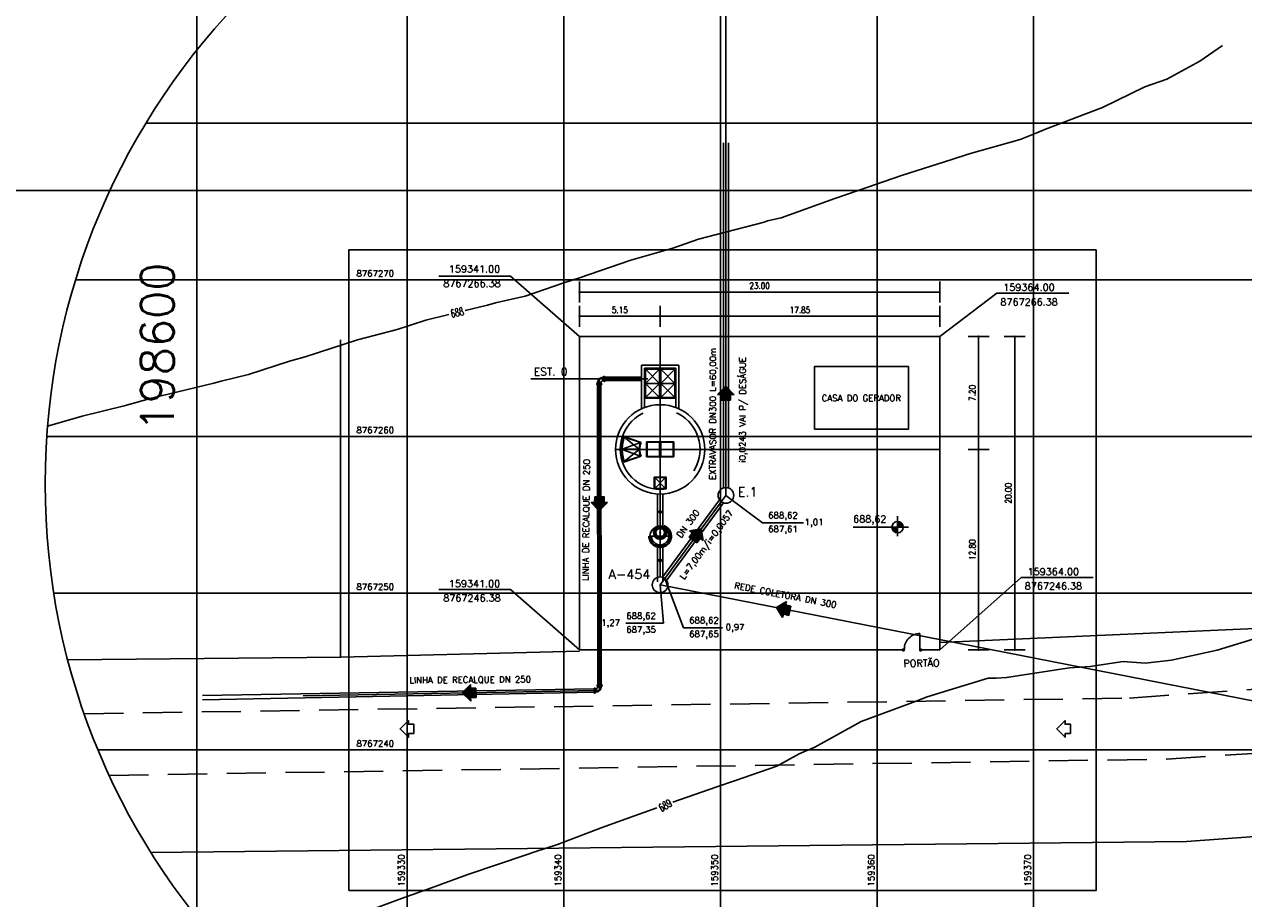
# Model space of a CAD drawing. Header units: millimetres. Extents: x 196436 to 199900, y 8705373 to 8708636.
# Tile 198 of 238: x 198589 to 198667, y 8707155 to 8707211. Entities that reach past the tile are written whole.
import ezdxf
from ezdxf.enums import TextEntityAlignment as Align

# ---------------------------------------------------------------- set-up
doc = ezdxf.new("R2010")
doc.units = ezdxf.units.MM
doc.header["$LTSCALE"] = 5
for name, pattern in [('DASHDOT', [1, 0.5, -0.25, 0, -0.25]), ('DASHED', [0.75, 0.5, -0.25]), ('HIDDEN', [0.375, 0.25, -0.125])]:
    doc.linetypes.add(name, pattern=pattern)
for name, color, linetype in [('$CURVAS2', 40, 'Continuous'), ('BAR-EIXOS', 7, 'DASHDOT'), ('BAR-PECAS', 2, 'Continuous'), ('CERCA', 3, 'CERCA_LINE'), ('COTAS', 7, 'Continuous'), ('DIM', 7, 'Continuous'), ('EIXO', 7, 'Continuous'), ('ELEVAÇÃO', 2, 'Continuous'), ('ESTRADA_BARRO', 9, 'DASHED'), ('ESTRUTURA', 5, 'Continuous'), ('INTECPTOR', 6, 'Continuous'), ('LIMHATRA', 2, 'HIDDEN'), ('LINHA-FINA', 3, 'Continuous'), ('MALHA', 9, 'Continuous'), ('REDE-SANITÁRIO', 6, 'Continuous'), ('RELAÇÀO', 2, 'Continuous'), ('SETA', 7, 'Continuous'), ('TAMPA', 3, 'Continuous'), ('TEXTO', 2, 'Continuous'), ('TXT_COORD', 3, 'Continuous')]:
    doc.layers.add(name, color=color, linetype=linetype)
doc.styles.add('GEOSIS', font='ROMANS.SHX')
doc.styles.add('ROMAMS', font='ROMANS.shx', dxfattribs={"height": 1.2})
doc.styles.add('ROMANS', font='romans.shx', dxfattribs={"width": 0.85})
doc.linetypes.add('CERCA_LINE', pattern='A,0.5,-0.2,["X",Standard,S=0.1,R=0,X=-0.1,Y=-0.05],-0.25', length=0.95)
doc.dimstyles.new('COTA-200-EXTERNA', dxfattribs={"dimtxt": 0.4, "dimasz": 0.2, "dimexe": 0, "dimexo": 0, "dimgap": 0.2, "dimtad": 1, "dimzin": 4, "dimdsep": 46, "dimtxsty": 'ROMANS', "dimblk1": 'DOT1', "dimblk2": 'DOT1', "dimsah": 1, "dimcen": 0.2, "dimse1": 1, "dimse2": 1, "dimclrd": 256, "dimclre": 256, "dimclrt": 2, "dimadec": 0, "dimazin": 0, "dimtfac": 1, "dimtix": 1, "dimtmove": 2, "dimatfit": 3, "dimldrblk": 'DOT1', "dimfxl": 0, "dimtvp": 0.025, "dimtolj": 1, "dimtzin": 4, "dimarcsym": 0})

# ---------------------------------------------------------------- blocks, each defined once
blk = doc.blocks.new('A$C26ED7CE0')
for p, q in [((0.166, 0.176), (0.046, 0.176)), ((0.046, 0.106), (0.046, 0.176)), ((0.166, 0.106), (0.166, 0.176)), ((0.106, 0), (0, 0.106)), ((0.046, 0.106), (0, 0.106)), ((0.106, 0), (0.212, 0.106)), ((0.212, 0.106), (0.166, 0.106))]:
    blk.add_line(p, q)
at = {"color": 0}
for p, q in [((0.163, 0.057), (0.046, 0.174)), ((0.161, 0.055), (0.046, 0.171)), ((0.16, 0.054), (0.046, 0.167)), ((0.158, 0.052), (0.046, 0.164)), ((0.156, 0.05), (0.046, 0.16)), ((0.154, 0.048), (0.046, 0.157)), ((0.165, 0.059), (0.048, 0.176)), ((0.167, 0.061), (0.051, 0.176)), ((0.168, 0.062), (0.055, 0.176)), ((0.17, 0.064), (0.058, 0.176)), ((0.172, 0.066), (0.062, 0.176)), ((0.174, 0.068), (0.065, 0.176)), ((0.176, 0.069), (0.069, 0.176)), ((0.177, 0.071), (0.072, 0.176)), ((0.179, 0.073), (0.076, 0.176)), ((0.181, 0.075), (0.08, 0.176)), ((0.183, 0.077), (0.083, 0.176)), ((0.184, 0.078), (0.087, 0.176)), ((0.186, 0.08), (0.09, 0.176)), ((0.188, 0.082), (0.094, 0.176)), ((0.166, 0.107), (0.097, 0.176)), ((0.166, 0.111), (0.101, 0.176)), ((0.166, 0.114), (0.104, 0.176)), ((0.166, 0.118), (0.108, 0.176)), ((0.166, 0.121), (0.111, 0.176)), ((0.166, 0.125), (0.115, 0.176)), ((0.166, 0.128), (0.118, 0.176)), ((0.166, 0.132), (0.122, 0.176)), ((0.166, 0.136), (0.126, 0.176)), ((0.166, 0.139), (0.129, 0.176)), ((0.166, 0.143), (0.133, 0.176)), ((0.166, 0.146), (0.136, 0.176)), ((0.166, 0.15), (0.14, 0.176)), ((0.166, 0.153), (0.143, 0.176)), ((0.166, 0.157), (0.147, 0.176)), ((0.166, 0.16), (0.15, 0.176)), ((0.166, 0.164), (0.154, 0.176)), ((0.166, 0.167), (0.157, 0.176)), ((0.166, 0.171), (0.161, 0.176)), ((0.166, 0.174), (0.164, 0.176)), ((0.107, 0.001), (0.001, 0.106)), ((0.108, 0.002), (0.005, 0.106)), ((0.11, 0.004), (0.008, 0.106)), ((0.112, 0.006), (0.012, 0.106)), ((0.114, 0.008), (0.015, 0.106)), ((0.115, 0.009), (0.019, 0.106)), ((0.117, 0.011), (0.022, 0.106)), ((0.119, 0.013), (0.026, 0.106)), ((0.121, 0.015), (0.029, 0.106)), ((0.123, 0.016), (0.033, 0.106)), ((0.124, 0.018), (0.036, 0.106)), ((0.126, 0.02), (0.04, 0.106)), ((0.128, 0.022), (0.044, 0.106)), ((0.153, 0.047), (0.046, 0.153)), ((0.151, 0.045), (0.046, 0.149)), ((0.149, 0.043), (0.046, 0.146)), ((0.147, 0.041), (0.046, 0.142)), ((0.145, 0.039), (0.046, 0.139)), ((0.144, 0.038), (0.046, 0.135)), ((0.142, 0.036), (0.046, 0.132)), ((0.14, 0.034), (0.046, 0.128)), ((0.138, 0.032), (0.046, 0.125)), ((0.137, 0.031), (0.046, 0.121)), ((0.135, 0.029), (0.046, 0.118)), ((0.133, 0.027), (0.046, 0.114)), ((0.131, 0.025), (0.046, 0.111)), ((0.13, 0.024), (0.046, 0.107)), ((0.19, 0.084), (0.167, 0.106)), ((0.191, 0.085), (0.171, 0.106)), ((0.193, 0.087), (0.174, 0.106)), ((0.195, 0.089), (0.178, 0.106)), ((0.197, 0.091), (0.181, 0.106)), ((0.199, 0.092), (0.185, 0.106)), ((0.2, 0.094), (0.188, 0.106)), ((0.202, 0.096), (0.192, 0.106))]:
    blk.add_line(p, q, dxfattribs=at)
blk = doc.blocks.new('A$C2AA627E1')
at = {"layer": 'BAR-EIXOS'}
for p, q in [((3, 0), (0, 0)), ((3.65, 0), (2.55, 0)), ((3.1, -0.65), (3.1, 0.65)), ((3.27, 0), (6.27, 0)), ((13.141, -1.78), (13.141, -0.78))]:
    blk.add_line(p, q, dxfattribs=at)
at = {"layer": 'BAR-PECAS', "linetype": 'HIDDEN', "ltscale": 4}
for p, q in [((2.47, 0.163), (0.192, 0.163)), ((3.729, 0.163), (5.8, 0.163)), ((2.47, -0.163), (0.192, -0.163)), ((3.729, -0.163), (5.8, -0.163))]:
    blk.add_line(p, q, dxfattribs=at)
at = {"layer": 'BAR-PECAS', "color": 9}
for p, q in [((3.016, 0.297), (3.016, 0.297)), ((3.022, 0.304), (3.022, 0.304))]:
    blk.add_line(p, q, dxfattribs=at)
at = {"layer": 'BAR-PECAS', "color": 7}
for points in [[(2.905, 0.01, 0.42126), (2.91, 0.005), (2.995, 0.005, 0.405361), (3, 0.01)], [(3, -0.01, 0.405361), (2.995, -0.005), (2.91, -0.005, 0.42126), (2.905, -0.01)], [(2.933, -0.15, 0.42126), (2.939, -0.152), (3.018, -0.12, 0.405361), (3.021, -0.113)], [(3.028, -0.131, 0.405361), (3.022, -0.129), (2.943, -0.161, 0.42126), (2.94, -0.168)], [(3.019, -0.286, 0.42126), (3.026, -0.286), (3.087, -0.226, 0.405361), (3.087, -0.219)], [(3.101, -0.233, 0.405361), (3.094, -0.233), (3.033, -0.293, 0.42126), (3.033, -0.3)], [(3.152, -0.379, 0.42126), (3.158, -0.377), (3.191, -0.298, 0.405361), (3.188, -0.291)], [(3.206, -0.299, 0.405361), (3.2, -0.301), (3.167, -0.38, 0.42126), (3.17, -0.387)], [(3.31, -0.415, 0.42126), (3.315, -0.41), (3.315, -0.324, 0.405361), (3.31, -0.319)], [(3.329, -0.319, 0.405361), (3.324, -0.324), (3.324, -0.41, 0.42126), (3.33, -0.415)], [(3.469, -0.387, 0.42126), (3.472, -0.38), (3.439, -0.301, 0.405361), (3.433, -0.299)], [(3.451, -0.291, 0.405361), (3.448, -0.298), (3.481, -0.377, 0.42126), (3.487, -0.379)], [(3.606, -0.3, 0.42126), (3.606, -0.293), (3.545, -0.233, 0.405361), (3.539, -0.233)], [(3.552, -0.219, 0.405361), (3.552, -0.226), (3.613, -0.286, 0.42126), (3.62, -0.286)]]:
    blk.add_lwpolyline(points, format="xyb", dxfattribs=at)
for points in [[(2.948, 0.118, 0.069165), (2.931, 0.033, 1.056909), (2.964, 0.031, -0.068992), (2.979, 0.107, 1.056909)], [(2.931, -0.033, 0.069165), (2.948, -0.118, 1.056909), (2.979, -0.107, -0.068992), (2.964, -0.031, 1.056909)], [(2.973, -0.179, 0.069165), (3.021, -0.252, 1.056909), (3.046, -0.229, -0.068992), (3.003, -0.165, 1.056909)], [(3.068, -0.298, 0.069165), (3.14, -0.347, 1.056909), (3.155, -0.317, -0.068992), (3.09, -0.273, 1.056909)], [(3.201, -0.372, 0.069165), (3.287, -0.389, 1.056909), (3.288, -0.356, -0.068992), (3.212, -0.34, 1.056909)], [(3.352, -0.389, 0.069165), (3.438, -0.372, 1.056909), (3.427, -0.34, -0.068992), (3.351, -0.356, 1.056909)], [(3.499, -0.347, 0.069165), (3.571, -0.298, 1.056909), (3.549, -0.273, -0.068992), (3.484, -0.317, 1.056909)], [(3.618, -0.252, 0.069165), (3.666, -0.179, 1.056909), (3.636, -0.165, -0.068992), (3.593, -0.229, 1.056909)]]:
    blk.add_lwpolyline(points, format="xyb", close=True, dxfattribs=at)
at = {"layer": 'BAR-PECAS', "color": 9}
for points in [[(3.021, 0.113, 0.405361), (3.018, 0.12), (2.939, 0.152, 0.42126), (2.933, 0.15)], [(2.94, 0.168, 0.42126), (2.943, 0.161), (3.022, 0.129, 0.405361), (3.028, 0.131)], [(3.087, 0.219, 0.405361), (3.087, 0.226), (3.026, 0.286, 0.42126), (3.019, 0.286)], [(3.033, 0.3, 0.42126), (3.033, 0.293), (3.094, 0.233, 0.405361), (3.101, 0.233)], [(3.188, 0.291, 0.405361), (3.191, 0.298), (3.158, 0.377, 0.42126), (3.152, 0.379)], [(3.17, 0.387, 0.42126), (3.167, 0.38), (3.2, 0.301, 0.405361), (3.206, 0.299)], [(3.31, 0.319, 0.405361), (3.315, 0.324), (3.315, 0.41, 0.42126), (3.31, 0.415)], [(3.33, 0.415, 0.42126), (3.324, 0.41), (3.324, 0.324, 0.405361), (3.329, 0.319)], [(3.433, 0.299, 0.405361), (3.439, 0.301), (3.472, 0.38, 0.42126), (3.469, 0.387)], [(3.487, 0.379, 0.42126), (3.481, 0.377), (3.448, 0.298, 0.405361), (3.451, 0.291)], [(3.539, 0.233, 0.405361), (3.545, 0.233), (3.606, 0.293, 0.42126), (3.606, 0.3)], [(3.62, 0.286, 0.42126), (3.613, 0.286), (3.552, 0.226, 0.405361), (3.552, 0.219)], [(3.611, 0.131, 0.405361), (3.617, 0.129), (3.696, 0.161, 0.42126), (3.699, 0.168)], [(3.707, 0.15, 0.42126), (3.7, 0.152), (3.621, 0.12, 0.405361), (3.618, 0.113)], [(3.639, 0.01, 0.405361), (3.644, 0.005), (3.729, 0.005, 0.42126), (3.734, 0.01)], [(3.699, -0.168, 0.42126), (3.696, -0.161), (3.617, -0.129, 0.405361), (3.611, -0.131)], [(3.618, -0.113, 0.405361), (3.621, -0.12), (3.7, -0.152, 0.42126), (3.707, -0.15)], [(3.734, -0.01, 0.42126), (3.729, -0.005), (3.644, -0.005, 0.405361), (3.639, -0.01)]]:
    blk.add_lwpolyline(points, format="xyb", dxfattribs=at)
for points in [[(3.021, 0.252, 0.069165), (2.973, 0.179, 1.056909), (3.003, 0.165, -0.068992), (3.046, 0.229, 1.056909)], [(3.14, 0.347, 0.069165), (3.068, 0.298, 1.056909), (3.09, 0.273, -0.068992), (3.155, 0.317, 1.056909)], [(3.287, 0.389, 0.069165), (3.201, 0.372, 1.056909), (3.212, 0.34, -0.068992), (3.288, 0.356, 1.056909)], [(3.438, 0.372, 0.069165), (3.352, 0.389, 1.056909), (3.351, 0.356, -0.068992), (3.427, 0.34, 1.056909)], [(3.571, 0.298, 0.069165), (3.499, 0.347, 1.056909), (3.484, 0.317, -0.068992), (3.549, 0.273, 1.056909)], [(3.666, 0.179, 0.069165), (3.618, 0.252, 1.056909), (3.593, 0.229, -0.068992), (3.636, 0.165, 1.056909)], [(3.709, 0.033, 0.069165), (3.692, 0.118, 1.056909), (3.66, 0.107, -0.068992), (3.675, 0.031, 1.056909)], [(3.692, -0.118, 0.069165), (3.709, -0.033, 1.056909), (3.675, -0.031, -0.068992), (3.66, -0.107, 1.056909)]]:
    blk.add_lwpolyline(points, format="xyb", close=True, dxfattribs=at)
at = {"layer": 'BAR-PECAS', "color": 7}
blk.add_lwpolyline([(3.027, -0.022), (3.094, -0.022), (3.094, 0.022), (3.027, 0.022)], close=True, dxfattribs=at)
at = {"layer": 'BAR-PECAS', "color": 3}
for radius in [0.425, 0.3, 0.0239]:
    blk.add_circle((3.32, 0), radius, dxfattribs=at)
blk.add_arc((3.32, 0), 0.279, 184.61473, 175.38527, dxfattribs=at)
at = {"layer": 'EIXO', "ltscale": 3}
for p, q in [((8.645, 2.85), (8.645, -1.3)), ((3.796, 0), (6.473, 0)), ((5.795, 0), (9.945, 0))]:
    blk.add_line(p, q, dxfattribs=at)
at = {"layer": 'ESTRUTURA', "color": 6}
for p, q in [((11.227, 1.2), (14.016, 1.2)), ((14.016, -1.2), (14.016, 1.2)), ((11.233, -1.2), (14.016, -1.2))]:
    blk.add_line(p, q, dxfattribs=at)
at = {"layer": 'ESTRUTURA'}
blk.add_line((14.016, -0.12), (14.016, -0.04), dxfattribs=at)
at = {"layer": 'ESTRUTURA', "color": 6}
blk.add_circle((8.645, 0), 2.85, dxfattribs=at)
at = {"layer": 'ESTRUTURA', "color": 4}
blk.add_circle((3.1, 0), 0.65, dxfattribs=at)
at = {"layer": 'LIMHATRA', "ltscale": 3.5}
for p, q in [((11.312, 1), (13.816, 1)), ((13.816, -1), (13.816, 1)), ((11.316, -1), (13.816, -1))]:
    blk.add_line(p, q, dxfattribs=at)
blk.add_circle((8.645, 0), 2.55, dxfattribs=at)
at = {"layer": 'LINHA-FINA', "color": 2, "linetype": 'HIDDEN', "ltscale": 2.5}
for radius in [0.72, 0.55]:
    blk.add_circle((3.1, 0), radius, dxfattribs=at)
at = {"layer": 'TAMPA', "color": 7, "linetype": 'Continuous'}
for p, q in [((9.13, 0.88), (8.16, 0.88)), ((8.16, 0), (8.16, 0.88)), ((9.12, 0.87), (8.17, 0.87)), ((8.17, 0.01), (8.17, 0.87)), ((9.12, 0.01), (9.12, 0.87)), ((9.13, 0), (9.13, 0.88)), ((11.921, 0), (11.921, 0.98)), ((13.791, 0.98), (11.921, 0.98)), ((11.931, 0.01), (11.931, 0.97)), ((13.781, 0.97), (11.931, 0.97)), ((12.856, 0.04), (12.856, 0.94)), ((13.781, 0.01), (13.781, 0.97)), ((13.791, 0), (13.791, 0.98)), ((9.13, 0), (8.16, 0)), ((8.16, 0), (8.16, -0.88)), ((9.12, 0.01), (8.17, 0.01)), ((9.13, 0), (9.13, -0.88)), ((13.791, 0), (11.921, 0)), ((13.791, 0), (11.921, 0)), ((11.921, 0), (11.921, -0.98)), ((13.791, 0), (11.921, 0)), ((13.781, 0.01), (11.931, 0.01)), ((13.791, 0), (13.791, -0.98)), ((9.12, -0.01), (8.17, -0.01)), ((8.17, -0.01), (8.17, -0.87)), ((9.12, -0.01), (9.12, -0.87)), ((11.931, -0.01), (11.931, -0.97)), ((13.781, -0.01), (11.931, -0.01)), ((12.856, -0.04), (12.856, -0.94)), ((13.781, -0.01), (13.781, -0.97)), ((7.83, -2.31), (8.2, -1.22)), ((9.13, -0.88), (8.16, -0.88)), ((9.12, -0.87), (8.17, -0.87)), ((8.638, -2.45), (8.641, -1.3)), ((8.648, -1.3), (8.652, -2.45)), ((9.092, -1.221), (9.458, -2.311)), ((13.791, -0.98), (11.921, -0.98)), ((13.781, -0.97), (11.931, -0.97))]:
    blk.add_line(p, q, dxfattribs=at)
at = {"layer": 'TAMPA', "linetype": 'HIDDEN', "ltscale": 2}
for p, q in [((9.095, 0.84), (8.195, 0.84)), ((8.195, 0.04), (8.195, 0.84)), ((9.095, 0.04), (9.095, 0.84)), ((13.756, 0.94), (11.956, 0.94)), ((11.956, 0.04), (11.956, 0.94)), ((13.756, 0.04), (13.756, 0.94)), ((9.095, 0.04), (8.195, 0.04)), ((13.756, 0.04), (11.956, 0.04)), ((9.095, -0.04), (8.195, -0.04)), ((8.195, -0.04), (8.195, -0.84)), ((9.095, -0.04), (9.095, -0.84)), ((13.756, -0.04), (11.956, -0.04)), ((11.956, -0.04), (11.956, -0.94)), ((13.756, -0.04), (13.756, -0.94)), ((7.868, -2.292), (8.218, -1.258)), ((9.095, -0.84), (8.195, -0.84)), ((9.073, -1.259), (9.42, -2.292)), ((13.756, -0.94), (11.956, -0.94))]:
    blk.add_line(p, q, dxfattribs=at)
at = {"layer": 'TAMPA', "color": 9, "linetype": 'Continuous'}
for p, q in [((11.956, 0.94), (12.856, 0.04)), ((12.856, 0.94), (11.956, 0.04)), ((12.856, 0.04), (13.756, 0.94)), ((12.856, 0.94), (13.756, 0.04)), ((6.145, 0.35), (6.845, -0.35)), ((6.845, 0.35), (6.145, -0.35)), ((11.956, -0.94), (12.856, -0.04)), ((12.856, -0.94), (11.956, -0.04)), ((12.856, -0.04), (13.756, -0.94)), ((12.856, -0.94), (13.756, -0.04)), ((8.641, -1.33), (7.868, -2.292)), ((8.638, -2.42), (8.218, -1.26)), ((9.42, -2.292), (8.649, -1.33)), ((8.651, -2.42), (9.073, -1.259))]:
    blk.add_line(p, q, dxfattribs=at)
at = {"layer": 'TAMPA', "color": 7, "linetype": 'Continuous'}
blk.add_lwpolyline([(6.875, -0.38), (6.115, -0.38), (6.115, 0.38), (6.875, 0.38)], close=True, dxfattribs=at)
at = {"layer": 'TAMPA', "linetype": 'HIDDEN', "ltscale": 2}
blk.add_lwpolyline([(6.845, -0.35), (6.145, -0.35), (6.145, 0.35), (6.845, 0.35)], close=True, dxfattribs=at)
at = {"layer": 'TAMPA', "color": 7, "linetype": 'Continuous'}
for radius, start, end in [(1.3, 249.95112, 290.11212), (2.45, 250.57268, 289.38612)]:
    blk.add_arc((8.645, 0), radius, start, end, dxfattribs=at)
at = {"layer": 'TAMPA', "linetype": 'HIDDEN', "ltscale": 2}
for radius, end in [(1.33, 288.78471), (2.42, 288.68599)]:
    blk.add_arc((8.645, 0), radius, 251.27442, end, dxfattribs=at)
at = {"layer": 'SETA', "rotation": 90}
for p in [(1.671, -0.109), (4.764, -0.106)]:
    blk.add_blockref('A$C26ED7CE0', p, dxfattribs=at)
blk = doc.blocks.new('DOT1')
at = {"linetype": 'ByBlock'}
blk.add_line((0, 0), (-1.2, 0), dxfattribs=at)
for q in [(0, 3.36), (0, -3.36)]:
    blk.add_line((0, 0), q)
at = {"color": 0, "linetype": 'ByBlock', "const_width": 0.36}
blk.add_lwpolyline([(-0.18, 0, 1), (0.18, 0, 1)], format="xyb", close=True, dxfattribs=at)
blk = doc.blocks.new('*D59')
at = {"layer": 'Defpoints', "color": 0}
for p in [(198647.429, 8707193.513), (198624.429, 8707189.801), (198647.429, 8707189.801)]:
    blk.add_point(p, dxfattribs=at)
at = {"layer": 'DIM', "lineweight": -2}
blk.add_line((198624.629, 8707193.513), (198647.229, 8707193.513), dxfattribs=at)
at = {"layer": 'DIM', "lineweight": -2, "xscale": 0.2, "yscale": 0.2, "zscale": 0.2, "rotation": 180}
blk.add_blockref('DOT1', (198624.429, 8707193.513), dxfattribs=at)
at = {"layer": 'DIM', "lineweight": -2, "xscale": 0.2, "yscale": 0.2, "zscale": 0.2}
blk.add_blockref('DOT1', (198647.429, 8707193.513), dxfattribs=at)
at = {"layer": 'DIM', "color": 2, "insert": (198635.929, 8707193.913), "char_height": 0.4, "attachment_point": 5, "style": 'ROMANS'}
blk.add_mtext('\\A1;23.00', dxfattribs=at)
blk = doc.blocks.new('*D60')
at = {"layer": 'Defpoints', "color": 0}
for p in [(198647.429, 8707190.672), (198647.429, 8707170.672), (198652.216, 8707170.672)]:
    blk.add_point(p, dxfattribs=at)
at = {"layer": 'DIM', "lineweight": -2}
blk.add_line((198652.216, 8707190.472), (198652.216, 8707170.872), dxfattribs=at)
at = {"layer": 'DIM', "lineweight": -2, "xscale": 0.2, "yscale": 0.2, "zscale": 0.2}
for p, rotation in [((198652.216, 8707190.672), 90), ((198652.216, 8707170.672), 270)]:
    blk.add_blockref('DOT1', p, dxfattribs=dict(at, rotation=rotation))
at = {"layer": 'DIM', "color": 2, "insert": (198651.816, 8707180.672), "char_height": 0.4, "attachment_point": 5, "rotation": 90, "style": 'ROMANS'}
blk.add_mtext('\\A1;20.00', dxfattribs=at)
blk = doc.blocks.new('BB-1-CC13-N0-D150-S0')
at = {"layer": 'BAR-EIXOS'}
for p, q in [((-0.17, 0), (0, 0)), ((0, 0), (0, -0.17))]:
    blk.add_line(p, q, dxfattribs=at)
at = {"layer": 'BAR-PECAS'}
for p, q in [((-0.252, 0.122), (-0.252, -0.122)), ((-0.244, 0.113), (-0.244, -0.113)), ((0.122, -0.252), (-0.122, -0.252)), ((0.113, -0.244), (-0.113, -0.244))]:
    blk.add_line(p, q, dxfattribs=at)
for points in [[(-0.271, -0.122), (-0.271, 0.122), (-0.252, 0.122), (-0.244, 0.113, -0.179223), (-0.17, 0.085), (-0.17, -0.085, -0.179223), (-0.244, -0.113), (-0.252, -0.122)], [(-0.122, -0.271), (0.122, -0.271), (0.122, -0.252), (0.113, -0.244, 0.179223), (0.085, -0.17), (-0.085, -0.17, 0.179223), (-0.113, -0.244), (-0.122, -0.252)]]:
    blk.add_lwpolyline(points, format="xyb", close=True, dxfattribs=at)
for radius, start, end in [(0.285, 5.77914, 84.22086), (0.117, 14.17166, 75.82835)]:
    blk.add_arc((-0.199, -0.199), radius, start, end, dxfattribs=at)
blk = doc.blocks.new('*D61')
at = {"layer": 'Defpoints', "color": 0}
for p in [(198629.579, 8707191.969), (198624.429, 8707190.672), (198629.579, 8707190.672)]:
    blk.add_point(p, dxfattribs=at)
at = {"layer": 'DIM', "lineweight": -2}
blk.add_line((198624.629, 8707191.969), (198629.379, 8707191.969), dxfattribs=at)
at = {"layer": 'DIM', "lineweight": -2, "xscale": 0.2, "yscale": 0.2, "zscale": 0.2, "rotation": 180}
blk.add_blockref('DOT1', (198624.429, 8707191.969), dxfattribs=at)
at = {"layer": 'DIM', "lineweight": -2, "xscale": 0.2, "yscale": 0.2, "zscale": 0.2}
blk.add_blockref('DOT1', (198629.579, 8707191.969), dxfattribs=at)
at = {"layer": 'DIM', "color": 2, "insert": (198627.004, 8707192.369), "char_height": 0.4, "attachment_point": 5, "style": 'ROMANS'}
blk.add_mtext('\\A1;5.15', dxfattribs=at)
blk = doc.blocks.new('*D62')
at = {"layer": 'Defpoints', "color": 0}
for p in [(198647.429, 8707191.969), (198629.579, 8707190.672), (198647.429, 8707190.672)]:
    blk.add_point(p, dxfattribs=at)
at = {"layer": 'DIM', "lineweight": -2}
blk.add_line((198629.779, 8707191.969), (198647.229, 8707191.969), dxfattribs=at)
at = {"layer": 'DIM', "lineweight": -2, "xscale": 0.2, "yscale": 0.2, "zscale": 0.2, "rotation": 180}
blk.add_blockref('DOT1', (198629.579, 8707191.969), dxfattribs=at)
at = {"layer": 'DIM', "lineweight": -2, "xscale": 0.2, "yscale": 0.2, "zscale": 0.2}
blk.add_blockref('DOT1', (198647.429, 8707191.969), dxfattribs=at)
at = {"layer": 'DIM', "color": 2, "insert": (198638.504, 8707192.369), "char_height": 0.4, "attachment_point": 5, "style": 'ROMANS'}
blk.add_mtext('\\A1;17.85', dxfattribs=at)
blk = doc.blocks.new('*D63')
at = {"layer": 'Defpoints', "color": 0}
for p in [(198647.429, 8707183.472), (198649.908, 8707183.472), (198647.429, 8707170.672)]:
    blk.add_point(p, dxfattribs=at)
at = {"layer": 'DIM', "lineweight": -2}
blk.add_line((198649.908, 8707170.872), (198649.908, 8707183.272), dxfattribs=at)
at = {"layer": 'DIM', "lineweight": -2, "xscale": 0.2, "yscale": 0.2, "zscale": 0.2}
for p, rotation in [((198649.908, 8707183.472), 90), ((198649.908, 8707170.672), 270)]:
    blk.add_blockref('DOT1', p, dxfattribs=dict(at, rotation=rotation))
at = {"layer": 'DIM', "color": 2, "insert": (198649.508, 8707177.072), "char_height": 0.4, "attachment_point": 5, "rotation": 90, "style": 'ROMANS'}
blk.add_mtext('\\A1;12.80', dxfattribs=at)
blk = doc.blocks.new('*D64')
at = {"layer": 'Defpoints', "color": 0}
for p in [(198647.429, 8707190.672), (198649.908, 8707190.672), (198647.429, 8707183.472)]:
    blk.add_point(p, dxfattribs=at)
at = {"layer": 'DIM', "lineweight": -2}
blk.add_line((198649.908, 8707183.672), (198649.908, 8707190.472), dxfattribs=at)
at = {"layer": 'DIM', "lineweight": -2, "xscale": 0.2, "yscale": 0.2, "zscale": 0.2}
for p, rotation in [((198649.908, 8707190.672), 90), ((198649.908, 8707183.472), 270)]:
    blk.add_blockref('DOT1', p, dxfattribs=dict(at, rotation=rotation))
at = {"layer": 'DIM', "color": 2, "insert": (198649.508, 8707187.072), "char_height": 0.4, "attachment_point": 5, "rotation": 90, "style": 'ROMANS'}
blk.add_mtext('\\A1;7.20', dxfattribs=at)

msp = doc.modelspace()

# ---------------------------------------------------------------- hatches: boundary and pattern name
at = {"layer": 'ELEVAÇÃO'}
h = msp.add_hatch(color=256, dxfattribs=at)
h.paths.add_polyline_path([(198644.736, 8707178.866, -0.414214), (198645.096, 8707178.506), (198644.736, 8707178.506)])
h.paths.add_polyline_path([(198644.376, 8707178.506), (198644.736, 8707178.506), (198644.736, 8707178.146, -0.414214)])

# ---------------------------------------------------------------- linework, layer by layer
at = {"layer": '$CURVAS2'}
for points in [[(198665.487, 8707209.244, 688), (198664.046, 8707208.246, 688), (198661.92, 8707207.105, 688), (198660.527, 8707206.602, 688), (198657.823, 8707205.297, 688), (198654.183, 8707203.914, 688), (198653.639, 8707203.666, 688), (198652.57, 8707203.246, 688), (198649.301, 8707202.343, 688), (198648.21, 8707201.969, 688), (198644.993, 8707200.958, 688), (198642.224, 8707199.995, 688), (198640.73, 8707199.484, 688), (198637.302, 8707198.246, 688), (198636.443, 8707198.057, 688), (198636.212, 8707197.972, 688), (198632.029, 8707196.887, 688), (198630.386, 8707196.319, 688), (198627.7, 8707195.543, 688), (198624.439, 8707194.426, 688), (198623.418, 8707194.107, 688), (198620.952, 8707193.246, 688), (198619.061, 8707192.821, 688), (198618.561, 8707192.67, 688), (198617.136, 8707192.325, 688)], [(198616.096, 8707192.073, 688), (198614.615, 8707191.714, 688), (198612.789, 8707191.126, 688), (198610.244, 8707190.456, 688), (198606.917, 8707189.381, 688), (198605.921, 8707189.101, 688), (198603.285, 8707188.246, 688), (198601.556, 8707187.832, 688), (198601.079, 8707187.705, 688), (198597.103, 8707186.737, 688), (198595.354, 8707186.256, 688), (198592.68, 8707185.583, 688), (198590.462, 8707184.957, 688)], [(198667.993, 8707171.533, 689), (198665.139, 8707170.665, 689), (198662.235, 8707170.019, 689), (198660.556, 8707169.833, 689), (198659.142, 8707169.929, 689), (198657.028, 8707169.604, 689), (198655.713, 8707169.518, 689), (198651.686, 8707168.919, 689), (198651.041, 8707168.863, 689), (198650.516, 8707168.867, 689), (198648.504, 8707168.246, 689), (198646.633, 8707167.679, 689), (198645.926, 8707167.399, 689), (198642.422, 8707166.1, 689), (198639.46, 8707164.468, 689), (198638.45, 8707164.044, 689), (198637.035, 8707163.246, 689), (198634.316, 8707162.313, 689), (198633.19, 8707161.928, 689), (198630.387, 8707160.962, 689)], [(198629.375, 8707160.602, 689), (198627.118, 8707159.784, 689), (198625.815, 8707159.314, 689), (198623.033, 8707158.246, 689), (198621.581, 8707157.782, 689), (198621.02, 8707157.588, 689), (198617.306, 8707156.331, 689), (198614.971, 8707155.49, 689), (198613.066, 8707154.812, 689), (198608.874, 8707153.246, 689), (198608.853, 8707153.238, 689), (198608.844, 8707153.235, 689), (198604.613, 8707151.717, 689), (198602.738, 8707151.025, 689), (198602.356, 8707150.884, 689)]]:
    msp.add_polyline3d(points, dxfattribs=at)
at = {"color": 2}
msp.add_lwpolyline([(198609.693, 8707155.308), (198657.414, 8707155.308), (198657.414, 8707196.206), (198609.693, 8707196.206)], close=True, dxfattribs=at)
at = {"color": 4}
for centre in [(198633.781, 8707180.534), (198629.579, 8707174.827)]:
    msp.add_circle(centre, 0.5, dxfattribs=at)
at = {"layer": 'BAR-EIXOS', "ltscale": 100}
for p, q in [((198633.781, 8707180.534), (198633.781, 8707240.534)), ((198629.579, 8707180.622), (198629.579, 8707190.672)), ((198625.712, 8707168.248, -705.653), (198625.689, 8707187.797, -705.653)), ((198626.729, 8707183.472), (198647.429, 8707183.472)), ((198633.781, 8707180.534), (198629.579, 8707174.827))]:
    msp.add_line(p, q, dxfattribs=at)
at = {"layer": 'BAR-EIXOS'}
msp.add_line((198628.411, 8707187.967, -921.5), (198625.911, 8707187.967, -921.5), dxfattribs=at)
at = {"layer": 'BAR-PECAS', "color": 3, "linetype": 'HIDDEN', "ltscale": 20}
for p, q in [((198633.618, 8707240.534), (198633.618, 8707181.007)), ((198633.944, 8707240.534), (198633.944, 8707181.007)), ((198628.379, 8707188.078, -921.5), (198626.042, 8707188.078, -921.5)), ((198628.379, 8707187.856, -921.5), (198626.042, 8707187.856, -921.5)), ((198625.6, 8707168.431, -921.5), (198625.578, 8707187.614, -921.5)), ((198625.822, 8707168.431, -921.5), (198625.8, 8707187.614, -921.5)), ((198633.37, 8707180.25), (198629.728, 8707175.304)), ((198633.632, 8707180.057), (198629.99, 8707175.111)), ((198625.359, 8707167.964, -12.088), (198595.872, 8707167.404, -12.088)), ((198625.359, 8707168.186, -12.088), (198595.95, 8707167.696, -12.088))]:
    msp.add_line(p, q, dxfattribs=at)
at = {"layer": 'BAR-PECAS', "color": 3, "linetype": 'HIDDEN', "ltscale": 4}
msp.add_line((198626.018, 8707187.856, -921.5), (198626.007, 8707187.856, -921.5), dxfattribs=at)
at = {"layer": 'BAR-PECAS', "color": 3, "linetype": 'HIDDEN', "ltscale": 15}
msp.add_line((198625.542, 8707168.078, -12.088), (198602.721, 8707167.673, -12.088), dxfattribs=at)
at = {"layer": 'CERCA', "ltscale": 20}
msp.add_line((198609.179, 8707170.217), (198609.179, 8707190.472), dxfattribs=at)
at = {"layer": 'CERCA', "color": 2, "ltscale": 20}
for p, q in [((198624.429, 8707190.672), (198647.429, 8707190.672)), ((198624.429, 8707170.672), (198624.429, 8707190.672)), ((198647.429, 8707170.672), (198647.429, 8707190.672)), ((198624.429, 8707170.672), (198645.069, 8707170.672)), ((198646.265, 8707170.672), (198647.429, 8707170.672)), ((198646.265, 8707170.672), (198647.429, 8707170.672))]:
    msp.add_line(p, q, dxfattribs=at)
at = {"layer": 'CERCA', "color": 2, "linetype": 'Continuous', "ltscale": 500}
msp.add_line((198646.165, 8707171.72), (198646.165, 8707170.722), dxfattribs=at)
at = {"layer": 'CERCA', "ltscale": 20}
for points, elevation in [([(198678.155, 8707172.516), (198647.442, 8707171.152)], -15.964), ([(198609.192, 8707170.217), (198591.754, 8707170.045)], -16.726), ([(198597.062, 8707157.748), (198663.181, 8707158.442), (198673.123, 8707159.162)], -18.413)]:
    msp.add_lwpolyline(points, dxfattribs=dict(at, elevation=elevation))
at = {"layer": 'CERCA', "color": 4, "linetype": 'Continuous', "ltscale": 500}
for points in [[(198645.169, 8707170.622), (198645.069, 8707170.622), (198645.069, 8707170.722), (198645.169, 8707170.722)], [(198646.265, 8707170.622), (198646.165, 8707170.622), (198646.165, 8707170.722), (198646.265, 8707170.722)]]:
    msp.add_lwpolyline(points, close=True, dxfattribs=at)
at = {"layer": 'CERCA', "ltscale": 20}
msp.add_lwpolyline([(198624.429, 8707170.589), (198609.192, 8707170.217)], dxfattribs=at)
at = {"layer": 'CERCA', "color": 7, "linetype": 'Continuous', "ltscale": 500}
msp.add_arc((198646.163, 8707170.726), 0.993, 89.88289, 180.26879, dxfattribs=at)
at = {"layer": 'ELEVAÇÃO', "color": 3, "linetype": 'Continuous'}
for p, q in [((198636.12, 8707178.792), (198633.781, 8707180.534)), ((198636.12, 8707178.792), (198638.732, 8707178.792)), ((198645.432, 8707178.506), (198641.9, 8707178.506)), ((198644.736, 8707177.921), (198644.736, 8707179.198)), ((198629.784, 8707172.378), (198629.579, 8707174.827)), ((198631.076, 8707172.088), (198629.875, 8707175.229)), ((198627.397, 8707172.378), (198629.784, 8707172.378)), ((198631.076, 8707172.088), (198633.567, 8707172.088))]:
    msp.add_line(p, q, dxfattribs=at)
msp.add_circle((198644.736, 8707178.506), 0.36, dxfattribs=at)
at = {"layer": 'ESTRADA_BARRO'}
for p, q in [((198659.555, 8707167.599, -36.985), (198677.256, 8707168.863, -36.985)), ((198592.807, 8707166.599, -36.985), (198659.555, 8707167.599, -36.985))]:
    msp.add_line(p, q, dxfattribs=at)
at = {"layer": 'ESTRADA_BARRO', "elevation": -36.985}
msp.add_lwpolyline([(198594.402, 8707162.665), (198661.915, 8707163.701), (198675.773, 8707164.596)], dxfattribs=at)
at = {"layer": 'ESTRUTURA', "color": 6}
msp.add_lwpolyline([(198639.429, 8707184.756), (198645.429, 8707184.756), (198645.429, 8707188.756), (198639.429, 8707188.756)], close=True, dxfattribs=at)
at = {"layer": 'INTECPTOR', "color": 1}
msp.add_circle((198634.668, 8707181.276), 44.36, dxfattribs=at)
at = {"layer": 'MALHA'}
for p, q in [((198600, 8708635.599), (198600, 8705384.785)), ((198600, 8708635.599), (198600, 8705384.785)), ((198633.425, 8707225.618), (198633.425, 8707136.934)), ((198643.425, 8707224.762), (198643.425, 8707137.789)), ((198623.425, 8707224.187), (198623.425, 8707138.365)), ((198653.425, 8707221.475), (198653.425, 8707141.077)), ((198613.425, 8707220.218), (198613.425, 8707142.333)), ((198596.745, 8707204.288), (198683.425, 8707204.288)), ((196441.61, 8707200), (199000, 8707200)), ((196441.61, 8707200), (199000, 8707200)), ((198592.26, 8707194.288), (198677.077, 8707194.288)), ((198590.411, 8707184.288), (198678.926, 8707184.288)), ((198590.863, 8707174.288), (198678.474, 8707174.288)), ((198593.691, 8707164.288), (198675.646, 8707164.288))]:
    msp.add_line(p, q, dxfattribs=at)
at = {"layer": 'REDE-SANITÁRIO', "linetype": 'HIDDEN', "ltscale": 44}
msp.add_line((198629.579, 8707174.827), (198672.113, 8707166.503), dxfattribs=at)
at = {"layer": 'RELAÇÀO', "color": 3}
msp.add_line((198625.689, 8707187.967, -705.653), (198621.313, 8707187.967, -705.653), dxfattribs=at)
at = {"layer": 'TEXTO', "color": 3}
for points in [[(198624.429, 8707190.672), (198620.025, 8707194.532), (198615.443, 8707194.532)], [(198647.429, 8707190.672), (198651.084, 8707193.441), (198655.665, 8707193.441)], [(198647.429, 8707170.672), (198652.639, 8707175.298), (198657.22, 8707175.298)], [(198624.429, 8707170.672), (198620.025, 8707174.532), (198615.443, 8707174.532)]]:
    msp.add_lwpolyline(points, dxfattribs=at)
at = {"layer": 'TEXTO'}
for points in [[(198613.855, 8707165.33), (198613.505, 8707165.33), (198613.505, 8707165.1), (198612.974, 8707165.63), (198613.505, 8707166.161), (198613.505, 8707165.93), (198613.855, 8707165.93), (198613.855, 8707165.33)], [(198655.783, 8707165.33), (198655.433, 8707165.33), (198655.433, 8707165.1), (198654.903, 8707165.63), (198655.433, 8707166.161), (198655.433, 8707165.93), (198655.783, 8707165.93), (198655.783, 8707165.33)]]:
    msp.add_lwpolyline(points, dxfattribs=at)

# ---------------------------------------------------------------- block references
at = {"layer": 'BAR-PECAS', "color": 3, "linetype": 'HIDDEN', "ltscale": 40, "xscale": -1, "rotation": 270.0000000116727}
msp.add_blockref('A$C2AA627E1', (198629.579, 8707174.827), dxfattribs=at)
at = {"layer": 'BAR-PECAS', "color": 3, "linetype": 'HIDDEN', "ltscale": 4, "xscale": 1.305882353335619, "yscale": 1.305882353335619, "zscale": 1.305882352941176}
for p, rotation in [((198625.689, 8707187.967, -921.5), 90), ((198625.712, 8707168.078, -12.088), 270)]:
    msp.add_blockref('BB-1-CC13-N0-D150-S0', p, dxfattribs=dict(at, rotation=rotation))
at = {"layer": 'COTAS', "yscale": 5, "zscale": 5}
for p, xscale, rotation in [((198634.312, 8707187.491), 4.999999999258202, 179.4328949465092), ((198625.159, 8707179.56, -705.653), 4.999999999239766, 359.4328949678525), ((198632.629, 8707178.075), 4.99999999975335, 143.6359633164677), ((198637.13, 8707173.889), 4.999999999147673, 256.4250777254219), ((198616.932, 8707168.452, -12.088), 4.999999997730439, 271.0143753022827)]:
    msp.add_blockref('A$C26ED7CE0', p, dxfattribs=dict(at, xscale=xscale, rotation=rotation))

# ---------------------------------------------------------------- texts
at = {"layer": 'BAR-PECAS', "ltscale": 4, "style": 'ROMANS'}
msp.add_text('LINHA DE RECALQUE DN 250', height=0.4, rotation=0.44727, dxfattribs=at).set_placement((198617.449, 8707168.568, -12.088), align=Align.CENTER)
at = {"layer": 'TEXTO'}
for s, height, style, p in [('159341.00', 0.45, 'ROMAMS', (198616.087, 8707194.753)), ('8767266.38', 0.45, 'ROMAMS', (198615.732, 8707193.833)), ('159364.00', 0.45, 'ROMAMS', (198651.488, 8707193.579)), ('8767266.38', 0.45, 'ROMAMS', (198651.306, 8707192.66)), ('688,62', 0.4, 'ROMANS', (198636.479, 8707179.059)), ('687,61', 0.4, 'ROMANS', (198636.479, 8707178.187)), ('1,01', 0.4, 'ROMANS', (198638.807, 8707178.628)), ('159364.00', 0.45, 'ROMAMS', (198653.042, 8707175.437)), ('159341.00', 0.45, 'ROMAMS', (198616.087, 8707174.671)), ('8767246.38', 0.45, 'ROMAMS', (198652.86, 8707174.517)), ('8767246.38', 0.45, 'ROMAMS', (198615.732, 8707173.751)), ('688,62', 0.4, 'ROMANS', (198627.416, 8707172.646)), ('1,27', 0.4, 'ROMANS', (198625.819, 8707172.215)), ('688,62', 0.4, 'ROMANS', (198631.434, 8707172.355)), ('0,97', 0.4, 'ROMANS', (198633.762, 8707171.924)), ('687,35', 0.4, 'ROMANS', (198627.416, 8707171.773)), ('687,65', 0.4, 'ROMANS', (198631.434, 8707171.483))]:
    msp.add_text(s, height=height, dxfattribs=dict(at, style=style)).set_placement(p)
at = {"layer": 'TEXTO', "style": 'GEOSIS', "width": 0.65}
for s, rotation, p in [('688', 13.15917, (198616.705, 8707191.82, 2040.319)), ('689', 30.46187, (198630.107, 8707160.397, 2041.319))]:
    msp.add_text(s, height=0.5, rotation=rotation, dxfattribs=at).set_placement(p, align=Align.BOTTOM_CENTER)
at = {"layer": 'TEXTO', "style": 'ROMANS'}
for s, rotation, p in [('EXTRAVASOR DN300 L=60,00m', 89.94972, (198633.14, 8707185.74)), ('i0,0243 VAI P/ DESÁGUE', 89.94972, (198635.038, 8707185.992)), ('CASA DO GERADOR', 360, (198642.425, 8707186.541))]:
    msp.add_text(s, height=0.4, rotation=rotation, dxfattribs=at).set_placement(p, align=Align.CENTER)
msp.add_text('EST. 0', height=0.5, dxfattribs=at).set_placement((198622.59, 8707188.185, -705.653), align=Align.CENTER)
at = {"layer": 'TEXTO', "ltscale": 4, "style": 'ROMANS'}
msp.add_text('LINHA DE RECALQUE DN 250', height=0.4, rotation=89.43289, dxfattribs=at).set_placement((198625.048, 8707178.965, -705.653), align=Align.CENTER)
at = {"layer": 'TEXTO', "color": 4, "style": 'ROMANS'}
for s, p in [('E.1', (198635.165, 8707180.454, -680.095)), ('A-454', (198627.623, 8707175.2, -680.095))]:
    msp.add_text(s, height=0.6, dxfattribs=at).set_placement(p, align=Align.CENTER)
at = {"layer": 'TEXTO', "style": 'ROMANS'}
for s, rotation, p in [('DN 300', 53.68109, (198631.361, 8707178.729)), ('L=7,00m/i=0,0057', 53.68109, (198632.551, 8707177.369)), ('REDE COLETORA DN 300', 348.97227, (198637.575, 8707174.166))]:
    msp.add_text(s, height=0.4, rotation=rotation, dxfattribs=at).set_placement(p, align=Align.MIDDLE)
for s, rotation, p in [('688,62', 0, (198641.901, 8707178.807)), ('PORTÃO', 0.97963, (198645.116, 8707169.578))]:
    msp.add_text(s, height=0.45, rotation=rotation, dxfattribs=at).set_placement(p)
at = {"layer": 'TXT_COORD'}
for s, height, style, p in [('198600', 2.1, 'GEOSIS', (198599.154, 8707195.398)), ('159330', 0.4, 'ROMAMS', (198613.373, 8707157.627)), ('159340', 0.4, 'ROMAMS', (198623.373, 8707157.627)), ('159350', 0.4, 'ROMAMS', (198633.373, 8707157.627)), ('159360', 0.4, 'ROMAMS', (198643.373, 8707157.627)), ('159370', 0.4, 'ROMAMS', (198653.373, 8707157.627))]:
    msp.add_text(s, height=height, rotation=90, dxfattribs=dict(at, style=style)).set_placement(p, align=Align.BOTTOM_RIGHT)
at = {"layer": 'TXT_COORD', "style": 'ROMAMS'}
for s, p in [('8767270', (198612.588, 8707194.377)), ('8767260', (198612.588, 8707184.377)), ('8767250', (198612.588, 8707174.377)), ('8767240', (198612.588, 8707164.377))]:
    msp.add_text(s, height=0.4, dxfattribs=at).set_placement(p, align=Align.BOTTOM_RIGHT)

# ---------------------------------------------------------------- dimensions: what is measured, and where the dimension line sits
at = {"layer": 'DIM'}
for base, p1, p2, picture, middle in [((198647.429, 8707193.513), (198624.429, 8707189.801), (198647.429, 8707189.801), '*D59', (198635.929, 8707193.913)), ((198629.579, 8707191.969), (198624.429, 8707190.672), (198629.579, 8707190.672), '*D61', (198627.004, 8707192.369)), ((198647.429, 8707191.969), (198629.579, 8707190.672), (198647.429, 8707190.672), '*D62', (198638.504, 8707192.369))]:
    dim = msp.add_linear_dim(base=base, p1=p1, p2=p2, dimstyle='COTA-200-EXTERNA', dxfattribs=at)
    dim.commit()
    dim.dimension.update_dxf_attribs({"geometry": picture, "text_midpoint": middle})
for base, p1, p2, picture, middle in [((198652.216, 8707170.672), (198647.429, 8707190.672), (198647.429, 8707170.672), '*D60', (198651.816, 8707180.672)), ((198649.908, 8707190.672), (198647.429, 8707183.472), (198647.429, 8707190.672), '*D64', (198649.508, 8707187.072)), ((198649.908, 8707183.472), (198647.429, 8707170.672), (198647.429, 8707183.472), '*D63', (198649.508, 8707177.072))]:
    dim = msp.add_linear_dim(base=base, p1=p1, p2=p2, angle=90, dimstyle='COTA-200-EXTERNA', dxfattribs=at)
    dim.commit()
    dim.dimension.update_dxf_attribs({"geometry": picture, "text_midpoint": middle})

doc.saveas('drawing.dxf')
